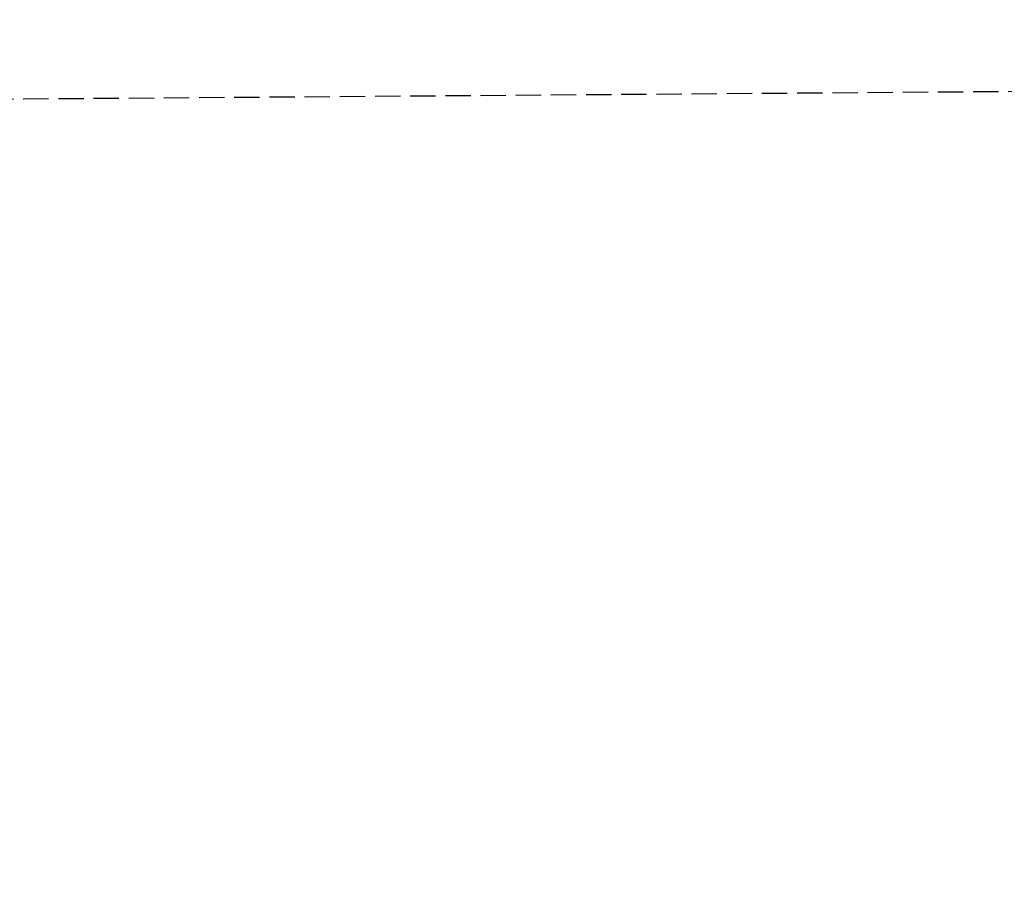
# Model space of a CAD drawing. Header units: millimetres. Extents: x -4237601384 to 5542208697, y -9328903184 to 159600.
# Tile 65 of 256: x 71808 to 71895, y 115518 to 115595. Entities that reach past the tile are written whole.
import ezdxf

# ---------------------------------------------------------------- set-up
doc = ezdxf.new("R2010")
doc.units = ezdxf.units.MM
doc.linetypes.add('mp3a', pattern=[3.125, 2.25, -0.875])
for name, color, linetype in [('0 wymiar', 32, 'Continuous'), ('3 przerywana 05', 6, 'mp3a'), ('5 gruba', 7, 'Continuous')]:
    doc.layers.add(name, color=color, linetype=linetype)
doc.styles.get("Standard").update_dxf_attribs({"font": 'geniso.shx'})
doc.dimstyles.new('B  1_20 [cm]$6', dxfattribs={"dimscale": 20, "dimtxt": 2.5, "dimasz": 2, "dimexe": 1, "dimexo": 2.5, "dimtad": 1, "dimlfac": 0.001, "dimzin": 0, "dimdsep": 46, "dimtxsty": 'Standard', "dimblk": 'ARCHTICK', "dimcen": 1, "dimdle": 1.5, "dimse1": 1, "dimse2": 1, "dimclrt": 3, "dimadec": 0, "dimazin": 0, "dimtfac": 1, "dimtmove": 1, "dimatfit": 3, "dimfxl": 1, "dimtfill": 1, "dimtolj": 1, "dimtzin": 0, "dimarcsym": 0})

# ---------------------------------------------------------------- blocks, each defined once
blk = doc.blocks.new('*D546')
at = {"layer": 'Defpoints', "color": 0, "transparency": 16777216}
for p in [(399274.809, 115521.883), (399274.809, 115488.719), (0, 0)]:
    blk.add_point(p, dxfattribs=at)
at = {"layer": '0 wymiar', "color": 3, "transparency": 16777216, "insert": (399180.519, 115559.383), "char_height": 50, "attachment_point": 5, "bg_fill": 3, "box_fill_scale": 1.1, "bg_fill_color": 256, "bg_fill_true_color": 13158600, "bg_fill_transparency": 0}
blk.add_mtext('\\A1;115.49', dxfattribs=at)
blk = doc.blocks.new('_ArchTick')
at = {"color": 0, "linetype": 'ByBlock', "const_width": 0.15}
blk.add_lwpolyline([(-0.5, -0.5), (0.5, 0.5)], dxfattribs=at)
blk = doc.blocks.new('*D552')
at = {"layer": 'Defpoints', "color": 0, "transparency": 16777216}
for p in [(317832.228, 115521.883), (317832.228, 115488.719), (0, 0)]:
    blk.add_point(p, dxfattribs=at)
at = {"layer": '0 wymiar', "color": 3, "transparency": 16777216, "insert": (317737.939, 115559.383), "char_height": 50, "attachment_point": 5, "bg_fill": 3, "box_fill_scale": 1.1, "bg_fill_color": 256, "bg_fill_true_color": 13158600, "bg_fill_transparency": 0}
blk.add_mtext('\\A1;115.49', dxfattribs=at)

msp = doc.modelspace()

# ---------------------------------------------------------------- linework, layer by layer
at = {"layer": '3 przerywana 05'}
msp.add_lwpolyline([(75160, 115023.81), (75160, 115613.84), (71650, 115587.163), (71650, 115109.933), (74550, 115109.933), (74550, 114045.712), (75850, 114045.712), (75850, 114145.712)], dxfattribs=at)
at = {"layer": '5 gruba'}
msp.add_arc((100000, -3384266.101), 3499978.085, 90.438856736, 90.515672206, dxfattribs=at)

# ---------------------------------------------------------------- next in the draw order: dimensions: what is measured, and where the dimension line sits
at = {"layer": '0 wymiar'}
dim = msp.add_ordinate_dim(feature_location=(399274.809, 115488.719), offset=(0, 33.164), dtype=0, origin=(0, 0), dimstyle='B  1_20 [cm]$6', dxfattribs=at)
dim.commit()
dim.dimension.update_dxf_attribs({"geometry": '*D546', "text_midpoint": (399180.519, 115559.383)})

# ---------------------------------------------------------------- next in the draw order: dimensions: what is measured, and where the dimension line sits
dim = msp.add_ordinate_dim(feature_location=(317832.228, 115488.719), offset=(0, 33.164), dtype=0, origin=(0, 0), dimstyle='B  1_20 [cm]$6', dxfattribs=at)
dim.commit()
dim.dimension.update_dxf_attribs({"geometry": '*D552', "text_midpoint": (317737.939, 115559.383)})

doc.saveas('drawing.dxf')
